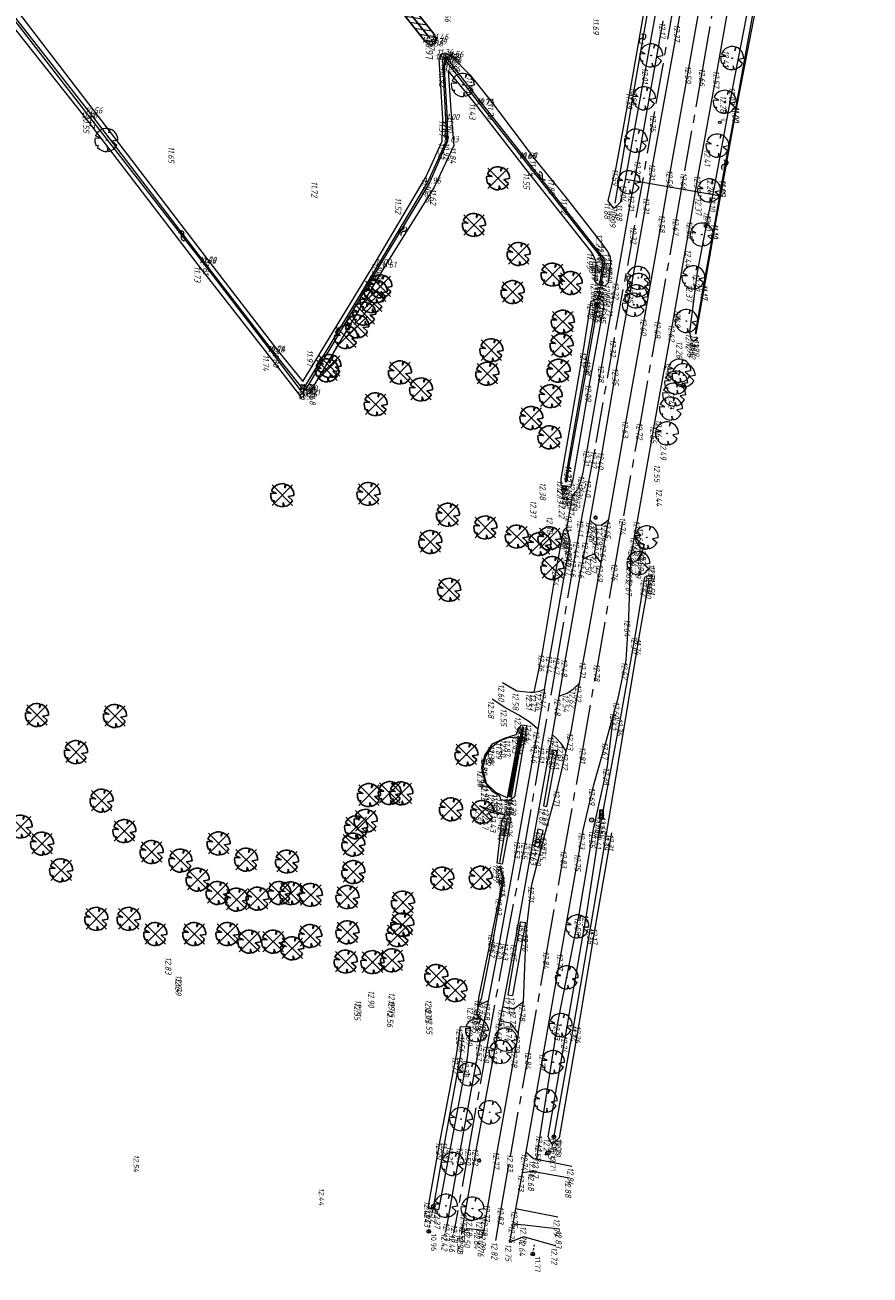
# Model space of a CAD drawing. Header units: metres. Extents: x 232614 to 233692, y 552964 to 554400.
# Tile 5 of 26: x 233224 to 233431, y 553162 to 553469. Entities that reach past the tile are written whole.
import ezdxf
from ezdxf.enums import TextEntityAlignment as Align

# ---------------------------------------------------------------- set-up
doc = ezdxf.new("R2010")
doc.units = ezdxf.units.M
doc.linetypes.add('AM-AS', pattern=[16, 10, -2, 2, -2])
doc.linetypes.add('NLCS-HIDDEN', pattern=[4, 2, -2])
for name, color, linetype, lineweight, true_color in [('B-XX-AL-Hoogtecijfer-T', 7, 'Continuous', 18, 0xb8807a), ('Duikerhoogte BOB', 7, 'Continuous', 18, 0x0059b3), ('Q26_Boom', 7, 'Continuous', 13, 0x165700), ('Q69_Duiker', 7, 'NLCS-HIDDEN', 13, 0x0059b3), ('Rioolputhoogte', 7, 'Continuous', 13, 0xb8807a), ('T04_Heg', 7, 'GR-HAAG1', 13, 0x165700), ('T09_Insteek_sloot', 7, 'Continuous', 13, 0x164c00), ('V-WE-GR-BOOM-S', 7, 'Continuous', 25, 0x165700), ('V-WE-GR-BOOM_OP_BASIS_VAN_FOTO-S', 7, 'Continuous', 25, 0x165700), ('V-WE-GW-WATERGANG_BODEM-G', 7, 'CONTINUOUS-V', 25, 0x007ca5), ('V-WE-GW-WATERGANG_INSTEEK-G', 7, 'CONTINUOUS-V', 25, 0x004c00)]:
    doc.layers.add(name, color=color, linetype=linetype, lineweight=lineweight, true_color=true_color)
for name, color, linetype, lineweight in [('Hoogtecijfer-T-UIT', 2, 'Continuous', 18), ('L00_Leiding', 1, 'Continuous', 13), ('Q03_As_lijn', 251, 'AM-AS', 13), ('Q21_Lichtmast', 251, 'Continuous', 13), ('Q28_Rioolput', 251, 'Continuous', 13), ('Q37_Peilbuis', 251, 'Continuous', 13), ('Q67_Brandkraan', 251, 'Continuous', 13), ('Q90_Kast', 251, 'Continuous', 13), ('Q95_Pompput', 1, 'Continuous', 13), ('Q96_Regelkast_pompput', 251, 'Continuous', 13), ('S05_Water', 144, 'Continuous', 13), ('T07_Greppel', 144, 'Continuous', 13), ('T13_Taludlijn', 251, 'Continuous', 13), ('V-WE-GR-BOOM-G', 1, 'Continuous', 25), ('V-WE-GW-WATERGANG-WERK-A', 252, 'Continuous', 9), ('V01_Kantgeslverh', 251, 'Continuous', 13), ('V02_Kantopenverh', 251, 'Continuous', 13), ('W11_Waterlijn', 142, 'Continuous', 13)]:
    doc.layers.add(name, color=color, linetype=linetype, lineweight=lineweight)
doc.styles.add('ISO', font='NLCS-ISO.ttf')
doc.styles.add('NLCS-ISO', font='NLCS-ISO.ttf', dxfattribs={"height": 1.8})
doc.styles.get("Standard").update_dxf_attribs({"font": 'arial.ttf'})
doc.linetypes.add('CONTINUOUS-V', pattern='A,3.5,[24,NLCS.shx,S=0.5,R=0,X=0,Y=0],3.5', length=7)
doc.linetypes.add('GR-HAAG1', pattern='A,6,[176,NLCS.shx,S=0.125,R=0,X=0,Y=0],-2', length=8)

# ---------------------------------------------------------------- blocks, each defined once
blk = doc.blocks.new('Q37_PEILBUIS')
at = {"color": 0}
blk.add_circle((0, 0), 0.3, dxfattribs=at)
blk.add_text('pb', height=0.7, dxfattribs=at).set_placement((0.305312, 0.33528))
blk = doc.blocks.new('Q21_LICHTMAST')
at = {"color": 0}
for p, q in [((-0.5, 0.01), (-0.3, 0.01)), ((-0.35, 0.36), (-0.21, 0.22)), ((0.01, 0.5), (0.01, 0.3)), ((0.36, 0.35), (0.22, 0.21)), ((-0.22, -0.21), (-0.36, -0.35)), ((-0.01, -0.3), (-0.01, -0.5)), ((0.21, -0.22), (0.35, -0.36)), ((0.3, -0.01), (0.5, -0.01))]:
    blk.add_line(p, q, dxfattribs=at)
blk.add_circle((0, 0), 0.3, dxfattribs=at)
blk = doc.blocks.new('M02_GRONDSLAGPUNT')
blk.add_circle((0, 0), 0.5)
blk.add_attdef('1', (0.69, 0.6), '', height=1.3)
blk = doc.blocks.new('Q95_POMPPUT')
at = {"color": 0}
blk.add_circle((0, 0), 0.5, dxfattribs=at)
blk.add_text('P', height=0.5, dxfattribs=at).set_placement((0, 0), align=Align.MIDDLE_CENTER)
blk = doc.blocks.new('Q28_RIOOLPUT')
at = {"color": 0}
blk.add_circle((0, 0), 0.5, dxfattribs=at)
blk.add_text('R', height=0.5, dxfattribs=at).set_placement((0.057, -0.008), align=Align.MIDDLE_CENTER)
blk = doc.blocks.new('Q69_DUIKER_OPENING')
at = {"color": 0}
for p, q in [((-0.2, 0.34), (0, 0)), ((-0.2, -0.35), (0, 0)), ((0, 0), (0.52, 0)), ((1, 0), (1.5, 0)), ((1.9, 0), (2.3, 0))]:
    blk.add_line(p, q, dxfattribs=at)
blk = doc.blocks.new('Q96_REGELKAST_POMPPUT')
at = {"color": 0}
for p, q in [((-0.213, 0.21), (0, 0)), ((0, 0), (-0.21, -0.213)), ((0.21, 0.213), (0, 0)), ((0, 0), (0.213, -0.21))]:
    blk.add_line(p, q, dxfattribs=at)
blk.add_text('KPP', height=0.4, dxfattribs=at).set_placement((0.377, 0.433))
blk = doc.blocks.new('Q67_BRANDKRAAN_PUT')
at = {"color": 0}
blk.add_circle((0, 0), 0.5, dxfattribs=at)
blk.add_text('B', height=0.5, dxfattribs=at).set_placement((0, 0), align=Align.MIDDLE_CENTER)
blk = doc.blocks.new('Q90_KAST')
at = {"color": 0}
for p, q in [((0.5, 0.5), (-0.5, 0.5)), ((-0.5, 0.5), (-0.5, -0.5)), ((0.5, -0.5), (0.5, 0.5)), ((-0.5, -0.5), (0.5, -0.5))]:
    blk.add_line(p, q, dxfattribs=at)
blk.add_circle((0, 0), 0.35, dxfattribs=at)
blk = doc.blocks.new('Q26_BOOM')
at = {"flags": 128}
for points in [[(-2.79, 0.5), (-1.48, 0.44), (-2.63, 1.05)], [(0.72, 2.74), (0.64, 1.8), (0.97, 2.66)], [(-2.19, -1.79), (-1.97, -1.36), (-2.47, -1.39)], [(0.56, -2.78), (0.24, -1.87), (0.2, -2.82)], [(2.83, -0.07), (1.44, -0.31), (2.53, -1.28)]]:
    blk.add_lwpolyline(points, dxfattribs=at)
blk.add_lwpolyline([(2.83, -0.07, 0.321944), (0.97, 2.66, 0.321944)], format="xyb", dxfattribs=at)
blk.add_circle((0, 0), 0.0844)
for start, end in [(169.749, 209.4302), (75.1844, 158.299), (219.2667, 274.1068), (281.3601, 333.2046)]:
    blk.add_arc((0, 0), 2.83, start, end)
blk = doc.blocks.new('S05')
for centre, start, end in [((-0.6, 0.04), 28.0726, 151.9276), ((0.6, 0.68), 208.0726, 331.9276), ((-0.6, -0.68), 28.0726, 151.9276), ((0.6, -0.04), 208.0726, 331.9276)]:
    blk.add_arc(centre, 0.68, start, end)
blk = doc.blocks.new('V-SGR-BOOM_08')
at = {"ltscale": 20, "flags": 128}
for points in [[(-2.36, 0.43), (-1.25, 0.37), (-2.23, 0.89)], [(0.61, 2.32), (0.54, 1.53), (0.82, 2.25)], [(-1.86, -1.52), (-1.67, -1.15), (-2.09, -1.18)], [(0.47, -2.35), (0.2, -1.59), (0.17, -2.39)], [(2.4, -0.06), (1.22, -0.26), (2.14, -1.08)]]:
    blk.add_lwpolyline(points, dxfattribs=at)
blk.add_lwpolyline([(2.4, -0.06, 0.321944), (0.82, 2.25, 0.321944)], format="xyb", dxfattribs=at)
blk.add_circle((0, 0), 0.07)
at = {"ltscale": 20}
for start, end in [(169.749, 209.4302), (75.1844, 158.299), (219.2667, 274.1068), (281.3601, 333.2046)]:
    blk.add_arc((0, 0), 2.4, start, end, dxfattribs=at)
at = {"layer": 'V-WE-GR-BOOM-G'}
for p, q in [((-2.12, 2.12), (2.12, -2.12)), ((2.12, 2.12), (-2.12, -2.12))]:
    blk.add_line(p, q, dxfattribs=at)

msp = doc.modelspace()

# ---------------------------------------------------------------- hatches: boundary and pattern name
at = {"layer": 'V-WE-GW-WATERGANG-WERK-A'}
h = msp.add_hatch(dxfattribs=at)
h.set_pattern_fill('AGW-WERK_AANVULLEN-SO', color=256, scale=0.25, angle=36, pattern_type=2)
h.set_pattern_definition([(351, (233138.5007, 553538.3838), (0.195543, 1.2346104), [])])
h.paths.add_polyline_path([(233323.8, 553466.93), (233315.34, 553477.67), (233300.88, 553496.06), (233272.3, 553532.08), (233257.92, 553550.18), (233243.86, 553568.33), (233228.8, 553587.03), (233226.65, 553585.32), (233246.37, 553560.68), (233260.02, 553543.2), (233287.08, 553509.15), (233300.91, 553491.73), (233313.86, 553474.99), (233322.01, 553464.64), (233323.27, 553463.83), (233324.21, 553464.28), (233324.63, 553465.48)])

# ---------------------------------------------------------------- linework, layer by layer
at = {"layer": 'L00_Leiding'}
msp.add_lwpolyline([(233371.12, 553430.95), (233394.93, 553426.83)], dxfattribs=at)
at = {"layer": 'Q03_As_lijn'}
for points in [[(233339.25, 553170.86), (233340.75, 553179.55), (233343.03, 553192.46), (233347.52, 553217.59), (233351.89, 553242.16), (233356.2, 553266.87), (233360.75, 553292.21), (233364.34, 553312.56), (233368.67, 553337.2), (233370.65, 553348.46), (233374.79, 553371.69), (233379.23, 553396.68), (233383.67, 553421.88), (233385.61, 553432.97), (233390.14, 553458.48), (233395.11, 553487.12)], [(233383.07, 553475.13), (233378.12, 553447.16), (233373.31, 553419.68), (233368.28, 553392.03), (233363.52, 553364.76), (233362.2, 553357.67), (233360.26, 553347.85), (233359.4, 553342.77), (233358.55, 553338.19), (233354.46, 553314.36), (233350.6, 553292.27), (233346.58, 553269), (233341.84, 553244.26), (233337.21, 553219.13), (233332.73, 553193.98), (233329.41, 553175.14), (233328.87, 553172.7)], [(233363.51, 553339.11), (233364.02, 553342.35), (233363.87, 553346.15)], [(233343.47, 553174.93), (233346.28, 553174.76), (233354.93, 553173.7)]]:
    msp.add_lwpolyline(points, dxfattribs=at)
at = {"layer": 'T04_Heg'}
for points in [[(233354.29, 553290.8), (233353.3, 553291.05), (233350.97, 553277.38), (233351.78, 553277.2)], [(233350.92, 553271.39), (233349.61, 553271.69), (233348.78, 553267.54), (233349.9, 553267.35)], [(233346.67, 553248.74), (233345.24, 553248.89), (233342.25, 553231.11), (233343.44, 553230.94)]]:
    msp.add_lwpolyline(points, close=True, dxfattribs=at)
at = {"layer": 'T07_Greppel'}
for points in [[(233368.52, 553425.07), (233373.39, 553453.75), (233378.5, 553483.37), (233382.34, 553505.06), (233384.63, 553518.72)], [(233291.82, 553378.75), (233292.47, 553377.86)], [(233353.56, 553196.57), (233358.47, 553224.09), (233362.59, 553247.93), (233366.52, 553270.92), (233374.39, 553318.69), (233376.9, 553332.62)], [(233342.77, 553279.79), (233345.79, 553295.94)], [(233340.3, 553263.54), (233342.12, 553274.38)], [(233324.07, 553179.4), (233326.83, 553195.39), (233330.69, 553216.44), (233331.11, 553221.4)]]:
    msp.add_lwpolyline(points, dxfattribs=at)
at = {"layer": 'T09_Insteek_sloot'}
for points in [[(233370.84, 553429.97), (233369.76, 553425.22), (233368.22, 553423.79), (233366.82, 553425.67), (233368.76, 553433.8), (233372.22, 553452.54), (233376.74, 553478.25), (233381.31, 553505.54), (233383.44, 553519.76), (233384.85, 553519.81), (233386.24, 553517.86), (233384.15, 553505.3), (233380.8, 553484.98), (233376.06, 553458.61)], [(233358.11, 553356.99), (233357.57, 553355.51), (233356.45, 553355.62), (233355.28, 553355.93), (233355.27, 553357.55), (233360.79, 553389.03), (233362.69, 553401.05), (233363.38, 553401.4), (233364.43, 553401.57), (233365.41, 553401.13), (233365.74, 553400.06), (233362.25, 553381.08)], [(233346.18, 553296.56), (233345.71, 553296.75), (233342.36, 553279.74), (233343.12, 553279.55)], [(233340.79, 553273.47), (233341.23, 553274.55), (233341.5, 553275.22), (233342.26, 553275.18), (233342.94, 553274.34), (233340.83, 553263.09), (233339.58, 553263.36)], [(233329.62, 553216.32), (233330.66, 553223.35), (233333.11, 553223.28), (233332.22, 553215.66), (233328.24, 553194.31), (233325.19, 553178.38), (233322.72, 553178.86), (233325.67, 553195.36)]]:
    msp.add_lwpolyline(points, close=True, dxfattribs=at)
for points in [[(233291.77, 553377.31), (233283.19, 553388.3), (233266.35, 553409.99), (233238.54, 553446.21), (233215.01, 553475.92), (233213.94, 553477.89), (233214.15, 553478.7), (233214.36, 553478.88)], [(233217.61, 553477.81), (233240.5, 553448.01), (233268.38, 553411.62), (233285.58, 553389.24), (233291.93, 553381.38), (233309.92, 553410.9), (233322.15, 553431.41), (233326.1, 553440.26), (233326.32, 553445.79), (233325.39, 553460.54), (233325.85, 553461.69), (233326.87, 553461.89), (233328.32, 553461.16), (233333, 553456.44), (233338.2, 553449.91), (233348.66, 553436.01), (233356.24, 553426.71), (233365.22, 553415.27), (233366.64, 553413.21), (233367.33, 553411.97), (233367.41, 553410.1), (233366.78, 553405.53), (233365.98, 553404.77), (233364.44, 553405), (233363.58, 553406.02), (233363.9, 553410.34), (233363.76, 553410.88), (233363.12, 553412.38), (233362.54, 553413.35), (233347.02, 553432.88), (233333.78, 553449.96), (233327.57, 553457.55), (233328.34, 553446.76), (233329, 553439.21), (233324.13, 553428.99), (233312.06, 553409.62), (233294.69, 553380.43), (233293.41, 553378.35)], [(233388.68, 553391.92), (233387.71, 553391.23), (233387.14, 553391.75), (233386.82, 553393.48), (233388.75, 553408.15), (233391.48, 553422.63), (233392.56, 553427.26), (233397.47, 553453.86), (233401.73, 553475.84), (233403.49, 553476.2), (233404.14, 553474.76)], [(233367.65, 553270.79), (233363.66, 553247.8), (233359.66, 553223.86), (233354.78, 553196.04), (233353.1, 553194.39), (233352.08, 553196.29), (233356.42, 553221.48), (233361.59, 553251.09), (233364.68, 553271.23), (233369.92, 553299.2), (233373.56, 553319.33), (233375.82, 553333.43), (233377.24, 553334.08), (233377.74, 553333.49)]]:
    msp.add_lwpolyline(points, dxfattribs=at)
at = {"layer": 'T13_Taludlijn'}
for points in [[(233348.64, 553305.25), (233350.72, 553314.97), (233354.24, 553336.02), (233355.93, 553344.95), (233356.77, 553345.74)], [(233349.33, 553190.85), (233349.94, 553194.95), (233350.2, 553197.12), (233354.53, 553224.64), (233359.66, 553250.39), (233363.19, 553271.71), (233366.68, 553287.15), (233368.32, 553300.63)]]:
    msp.add_lwpolyline(points, dxfattribs=at)
for points in [[(233343.86, 553279.63), (233342.45, 553278.57), (233340.52, 553278.83), (233340.36, 553279.71), (233338.54, 553280.8), (233336.7, 553283.18), (233335.82, 553286.6), (233336.61, 553289.72), (233338.48, 553292.56), (233341.4, 553293.98), (233344.3, 553294.86), (233345.52, 553297.22), (233346.91, 553297.12)], [(233344.96, 553294.22), (233342.34, 553294.02), (233340.26, 553293.32), (233338.17, 553291.64), (233336.7, 553289.4), (233335.99, 553286.41), (233336.93, 553282.95), (233339.22, 553280.72), (233342.13, 553279.37)], [(233341.5, 553275.22), (233338.9, 553275.61), (233337.04, 553276.26), (233335.25, 553277.42)], [(233334.96, 553228.47), (233335.15, 553230.3), (233338.46, 553246.51), (233340.25, 553255.32), (233341.01, 553260.05), (233340.23, 553262.63), (233341.22, 553259.7), (233338.64, 553244.91), (233335.71, 553230.14)]]:
    msp.add_lwpolyline(points, close=True, dxfattribs=at)
at = {"layer": 'V-WE-GW-WATERGANG_BODEM-G', "flags": 128}
msp.add_lwpolyline([(233226.99, 553586.95), (233233.39, 553578.98), (233247.29, 553561.35), (233260.67, 553544.42), (233274.59, 553526.74), (233287.69, 553510.1), (233301.73, 553492.49), (233314.79, 553475.94), (233323.12, 553465.54)], dxfattribs=at)
at = {"layer": 'V-WE-GW-WATERGANG_INSTEEK-G', "flags": 128}
msp.add_lwpolyline([(233226.65, 553585.32), (233232.76, 553577.74), (233246.37, 553560.68), (233260.02, 553543.2), (233273.62, 553526.05), (233287.08, 553509.15), (233300.91, 553491.73), (233313.86, 553474.99), (233322.01, 553464.64), (233323.27, 553463.83), (233324.21, 553464.28), (233324.63, 553465.48), (233323.8, 553466.93), (233315.34, 553477.67), (233300.88, 553496.06), (233286.61, 553514.09), (233272.3, 553532.08), (233257.92, 553550.18), (233243.86, 553568.33), (233229.65, 553585.94), (233228.8, 553587.03)], dxfattribs=at)
at = {"layer": 'V01_Kantgeslverh'}
for points in [[(233425.33, 553746.76), (233423.56, 553719.9), (233422.03, 553702.63), (233420.95, 553693.43), (233417.33, 553665.58), (233413.48, 553638.79), (233409, 553611.98), (233403.54, 553580.38), (233401.79, 553570.58), (233397.17, 553544.47), (233392.81, 553519.88), (233388.39, 553494.42), (233383.97, 553469.19), (233377.8, 553435.08), (233376.36, 553426.82), (233372.5, 553405.23), (233368.9, 553385.02), (233365.32, 553364.5), (233362.35, 553347.52)], [(233366.98, 553347.62), (233371.29, 553372.24), (233375.77, 553397.29), (233380.28, 553422.6), (233382.15, 553433.53), (233386.73, 553459.08), (233391.81, 553487.84), (233396.47, 553514.04), (233401.06, 553540.15), (233406.14, 553568.53), (233408.09, 553579.64), (233412.69, 553606.04), (233417.33, 553633.69), (233421.33, 553659.82), (233424.88, 553686.62), (233426.57, 553702.67), (233428.74, 553728.17), (233429.8, 553745.75), (233429.84, 553747.81)], [(233373.37, 553343.79), (233374.07, 553347.7), (233378.2, 553370.89), (233382.65, 553395.76), (233387.11, 553421.07), (233389, 553432.25), (233393.6, 553457.89), (233398.57, 553486.35), (233403.23, 553512.64), (233407.92, 553538.79), (233412.94, 553567.19), (233414.93, 553578.21), (233419.53, 553604.99), (233424.17, 553632.35), (233428.17, 553658.72), (233431.75, 553685.52), (233434.4, 553713.13), (233436.5, 553740.14), (233437.17, 553744.59), (233437.46, 553745.04)], [(233356.77, 553345.74), (233357.36, 553349.12), (233358.05, 553353.26), (233358.81, 553354.37), (233359.53, 553355.12), (233360.15, 553356.92), (233360.6, 553358.66), (233361.72, 553365.03), (233365.38, 553385.81), (233368.95, 553406.09), (233372.7, 553427.46), (233374.23, 553435.9), (233380.32, 553469.73)], [(233351.23, 553305.99), (233352.71, 553314.67), (233356.96, 553338.46), (233357.33, 553340.7), (233357.52, 553342.3), (233357.06, 553343.87), (233356.67, 553345.15), (233356.77, 553345.74)], [(233362.35, 553347.52), (233361.48, 553342.64), (233360.59, 553337.86)], [(233365.09, 553336.98), (233365.91, 553341.92), (233366.98, 553347.62)], [(233372.3, 553336.81), (233372.4, 553338.6), (233372.85, 553340.95), (233373.37, 553343.79)], [(233360.59, 553337.86), (233356.4, 553313.78), (233354.73, 553304.24)], [(233359.81, 553307.47), (233360.77, 553313.09), (233365.09, 553336.98)], [(233372.3, 553336.81), (233372.12, 553333.56), (233371.84, 553323.53), (233371.13, 553313.07), (233369.11, 553303.34), (233368.32, 553300.63)], [(233351.23, 553305.99), (233349.56, 553296.2)], [(233356.55, 553290.76), (233357.77, 553295.64), (233359.81, 553307.47)], [(233354.73, 553304.24), (233353.09, 553294.87)], [(233368.32, 553300.63), (233366.31, 553293.4), (233363.16, 553282.22), (233360.62, 553271.4), (233359.62, 553266.01), (233355.27, 553241.68), (233350.95, 553217.15), (233346.64, 553192.62)], [(233349.56, 553296.2), (233348.94, 553292.57), (233344.73, 553269.22), (233340.24, 553244.55), (233337.38, 553229.63)], [(233353.09, 553294.87), (233352.61, 553292.11), (233348.39, 553268.74), (233343.93, 553244.05), (233340.92, 553228.06)], [(233346.06, 553229.34), (233346.74, 553246.34), (233348.13, 553258.13), (233351.22, 553270.08), (233354.37, 553281.66), (233356.55, 553290.76)], [(233337.38, 553229.63), (233336.43, 553224.66)], [(233344.74, 553221.62), (233346.06, 553229.34)], [(233340.92, 553228.06), (233340.3, 553224.75)], [(233327.03, 553172.99), (233327.52, 553175.62), (233330.79, 553194.12), (233335.46, 553219.6), (233336.43, 553224.66)], [(233340.3, 553224.75), (233339.19, 553218.82), (233334.56, 553193.82), (233331.74, 553177.92)], [(233344.74, 553221.62), (233344.09, 553217.96), (233339.65, 553193), (233337.37, 553180.14), (233336.85, 553176.78)], [(233346.64, 553192.62), (233345.72, 553187.5)], [(233345.72, 553187.5), (233344.14, 553178.65)], [(233331.74, 553177.92), (233331.19, 553174.81), (233330.86, 553172.74)], [(233344.14, 553178.65), (233343.47, 553174.93)], [(233336.85, 553176.78), (233336.31, 553173.23)], [(233343.47, 553174.93), (233342.65, 553170.36)], [(233330.86, 553172.74), (233330.82, 553172.32)], [(233335.87, 553171.56), (233336.31, 553173.23)]]:
    msp.add_lwpolyline(points, dxfattribs=at)
msp.add_lwpolyline([(233364.54, 553274.32), (233365.54, 553274.11), (233365.74, 553275.16), (233364.76, 553275.35)], close=True, dxfattribs=at)
at = {"layer": 'V02_Kantopenverh'}
for points in [[(233363.87, 553346.15), (233363.1, 553346.69), (233362.35, 553347.52)], [(233366.98, 553347.62), (233366.2, 553346.85), (233365.07, 553346.09), (233363.87, 553346.15)], [(233374.51, 553337.83), (233375.18, 553339.71), (233375.63, 553341.26), (233374.37, 553342.13), (233373.37, 553343.79)], [(233363.51, 553339.11), (233362.24, 553338.69), (233360.59, 553337.86)], [(233365.09, 553336.98), (233363.51, 553339.11)], [(233372.3, 553336.81), (233374.51, 553337.83)], [(233340.92, 553307.59), (233344.41, 553305.54), (233347.63, 553305.24), (233348.64, 553305.25)], [(233348.64, 553305.25), (233350, 553305.5), (233351.23, 553305.99)], [(233354.73, 553304.24), (233356.73, 553305.02), (233358.3, 553306.04), (233359.81, 553307.47)], [(233349.56, 553296.2), (233347.58, 553297.91), (233344.89, 553299.59), (233341.52, 553301.53), (233338.4, 553303.54)], [(233356.55, 553290.76), (233355.26, 553292.7), (233354.08, 553294), (233353.09, 553294.87)], [(233337.38, 553229.63), (233334.96, 553228.47)], [(233346.06, 553229.34), (233343.77, 553227.67), (233340.92, 553228.06)], [(233334.7, 553227.16), (233334.53, 553226.32), (233336.43, 553224.66)], [(233334.96, 553228.47), (233334.7, 553227.16)], [(233340.3, 553224.75), (233342.83, 553224.22), (233344.74, 553221.62)], [(233346.64, 553192.62), (233348.52, 553190.97), (233357.91, 553189.13)], [(233357.31, 553186.13), (233348.21, 553187.77), (233345.72, 553187.5)], [(233331.74, 553177.92), (233333.07, 553176.74), (233335.52, 553176.16), (233336.85, 553176.78)], [(233354.48, 553176.6), (233344.14, 553178.65)], [(233336.31, 553173.23), (233334.99, 553173.47), (233332.53, 553173.75), (233330.86, 553172.74)], [(233353.9, 553169.57), (233346.07, 553171.77), (233342.65, 553170.36)]]:
    msp.add_lwpolyline(points, dxfattribs=at)
at = {"layer": 'W11_Waterlijn'}
msp.add_lwpolyline([(233214.65, 553479.12), (233239.63, 553447.39), (233267.63, 553410.79), (233284.47, 553388.99), (233291.87, 553379.6), (233292.24, 553379.63), (233310.7, 553410.28), (233322.6, 553430.23), (233327.2, 553440.33), (233326.99, 553445.82), (233326.4, 553458.13), (233326.33, 553460.49), (233326.86, 553460.65), (233327.35, 553460.44), (233335.69, 553449.65), (233346.12, 553436.41), (233365.06, 553412.43), (233365.97, 553411.1), (233365.22, 553406.03), (233365.09, 553405.93), (233364.93, 553406.14), (233365.57, 553410.89), (233364.75, 553412.22), (233345.84, 553436.24), (233335.39, 553449.44), (233327.53, 553459.36), (233327.14, 553459.68), (233326.67, 553459.93), (233326.65, 553458.11), (233327.38, 553445.78), (233327.45, 553440.25), (233322.93, 553429.89), (233310.96, 553410.09), (233292.53, 553379.28), (233291.82, 553378.75), (233284.22, 553388.85), (233267.45, 553410.63), (233239.15, 553446.91), (233214.36, 553478.88)], dxfattribs=at)
for points in [[(233402.82, 553474.98), (233398.2, 553449.15), (233394.85, 553431.18), (233392.96, 553420.39), (233390.29, 553405.48), (233388.14, 553393.16), (233388.41, 553393.1), (233390.59, 553405.41), (233393.22, 553420.34), (233395.2, 553431.07), (233398.46, 553449.1), (233403.46, 553474.91)], [(233357.05, 553361.24), (233361.69, 553387.68), (233363.86, 553400.33), (233364.27, 553400.26), (233361.88, 553386.91), (233357.3, 553361.12), (233356.64, 553356.7), (233356.35, 553356.76)]]:
    msp.add_lwpolyline(points, close=True, dxfattribs=at)

# ---------------------------------------------------------------- block references
at = {"layer": 'Duikerhoogte BOB'}
ref = msp.add_blockref('M02_GRONDSLAGPUNT', (233365.12, 553405.65), dxfattribs=dict(at, xscale=0.9, yscale=0.9, zscale=0.9, rotation=270))
ref.add_attrib('M02_GRONDSLAGPUNT', '11.11', (233363.59, 553404.62), dxfattribs={"layer": '0', "color": 0, "height": 1.35, "rotation": 270, "style": 'ISO'})
ref = msp.add_blockref('M02_GRONDSLAGPUNT', (233364.02, 553400.39), dxfattribs=dict(at, xscale=0.9, yscale=0.9, zscale=0.9, rotation=270))
ref.add_attrib('M02_GRONDSLAGPUNT', '11.14', (233364.56, 553399.77), dxfattribs={"layer": '0', "color": 0, "height": 1.35, "rotation": 270, "style": 'ISO'})
ref = msp.add_blockref('M02_GRONDSLAGPUNT', (233353.52, 553196.29), dxfattribs=dict(at, xscale=0.9, yscale=0.9, zscale=0.9, rotation=270))
ref.add_attrib('M02_GRONDSLAGPUNT', '11.06', (233354.06, 553195.67), dxfattribs={"layer": '0', "color": 0, "height": 1.35, "rotation": 270, "style": 'ISO'})
ref = msp.add_blockref('M02_GRONDSLAGPUNT', (233323.95, 553179.26), dxfattribs=dict(at, xscale=0.9, yscale=0.9, zscale=0.9, rotation=270))
ref.add_attrib('M02_GRONDSLAGPUNT', '11.03', (233322.1, 553179.06), dxfattribs={"layer": '0', "color": 0, "height": 1.35, "rotation": 270, "style": 'ISO'})
ref = msp.add_blockref('M02_GRONDSLAGPUNT', (233322.85, 553173.1), dxfattribs=dict(at, xscale=0.9, yscale=0.9, zscale=0.9, rotation=270))
ref.add_attrib('M02_GRONDSLAGPUNT', '10.96', (233323.39, 553172.48), dxfattribs={"layer": '0', "color": 0, "height": 1.35, "rotation": 270, "style": 'ISO'})
ref = msp.add_blockref('M02_GRONDSLAGPUNT', (233348.34, 553167.56), dxfattribs=dict(at, xscale=0.9, yscale=0.9, zscale=0.9, rotation=270))
ref.add_attrib('M02_GRONDSLAGPUNT', '11.77', (233348.88, 553166.94), dxfattribs={"layer": '0', "color": 0, "height": 1.35, "rotation": 270, "style": 'ISO'})
at = {"layer": 'Q21_Lichtmast'}
for p in [(233363.74, 553348.03), (233335.15, 553190.48)]:
    msp.add_blockref('Q21_LICHTMAST', p, dxfattribs=at)
at = {"layer": 'Q26_Boom'}
for p in [(233377.38, 553461.27), (233397.23, 553460.63), (233331.19, 553454.04), (233375.62, 553450.78), (233395.4, 553449.91), (233243.81, 553440.55), (233373.62, 553440.39), (233393.61, 553439.18), (233371.9, 553430.21), (233391.59, 553428.2), (233389.79, 553417.38), (233374.21, 553406.76), (233387.72, 553406.88), (233374.32, 553405.02), (233373.7, 553402.22), (233373.11, 553400.17), (233386, 553396.2), (233384.27, 553384.03), (233385.31, 553382.9), (233383.48, 553381.11), (233382.99, 553378.18), (233382.21, 553374.74), (233381.24, 553368.65), (233376.28, 553343.17), (233374.23, 553336.86), (233359.26, 553247.84), (233356.67, 553235.35), (233355.2, 553223.67), (233334.64, 553222.42), (233341.66, 553220.11), (233340.47, 553217.09), (233353.32, 553214.6), (233332.73, 553211.64), (233351.51, 553205.14), (233337.79, 553202.3), (233330.76, 553200.61), (233328.73, 553189.64), (233327.05, 553179.39), (233333.57, 553178.69)]:
    msp.add_blockref('Q26_BOOM', p, dxfattribs=at)
at = {"layer": 'Q28_Rioolput'}
for p in [(233355.99, 553355.35), (233349.56, 553268.8), (233352.08, 553192.31)]:
    msp.add_blockref('Q28_RIOOLPUT', p, dxfattribs=at)
at = {"layer": 'Q37_Peilbuis'}
msp.add_blockref('Q37_PEILBUIS', (233394.19, 553444.87), dxfattribs=at)
at = {"layer": 'Q67_Brandkraan'}
msp.add_blockref('Q67_BRANDKRAAN_PUT', (233362.75, 553273.92), dxfattribs=at)
at = {"layer": 'Q69_Duiker'}
for p, rotation in [((233365.12, 553405.65), 258.2246544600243), ((233364.02, 553400.39), 78.22465445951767), ((233353.52, 553196.29), 259.7799935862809), ((233323.95, 553179.26), 259.8496874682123), ((233322.85, 553173.1), 79.84968746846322), ((233348.34, 553167.56), 79.77999358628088)]:
    msp.add_blockref('Q69_DUIKER_OPENING', p, dxfattribs=dict(at, rotation=rotation))
at = {"layer": 'Q90_Kast'}
for p in [(233365.15, 553274.75), (233365.2, 553275.84)]:
    msp.add_blockref('Q90_KAST', p, dxfattribs=at)
at = {"layer": 'Q95_Pompput'}
msp.add_blockref('Q95_POMPPUT', (233355.9, 553354.75), dxfattribs=at)
at = {"layer": 'Q96_Regelkast_pompput'}
msp.add_blockref('Q96_REGELKAST_POMPPUT', (233354.32, 553194.38), dxfattribs=at)
at = {"layer": 'Rioolputhoogte'}
ref = msp.add_blockref('M02_GRONDSLAGPUNT', (233355.99, 553355.36), dxfattribs=dict(at, xscale=0.9, yscale=0.9, zscale=0.9, rotation=270))
ref.add_attrib('M02_GRONDSLAGPUNT', '12.05', (233355.64, 553354.26), dxfattribs={"layer": '0', "color": 0, "height": 1.35, "rotation": 270, "style": 'ISO'})
ref = msp.add_blockref('M02_GRONDSLAGPUNT', (233349.56, 553268.8), dxfattribs=dict(at, xscale=0.9, yscale=0.9, zscale=0.9, rotation=270))
ref.add_attrib('M02_GRONDSLAGPUNT', '12.55', (233350.09, 553268.18), dxfattribs={"layer": '0', "color": 0, "height": 1.35, "rotation": 270, "style": 'ISO'})
ref = msp.add_blockref('M02_GRONDSLAGPUNT', (233352.08, 553192.31), dxfattribs=dict(at, xscale=0.9, yscale=0.9, zscale=0.9, rotation=270))
ref.add_attrib('M02_GRONDSLAGPUNT', '12.71', (233352.62, 553191.69), dxfattribs={"layer": '0', "color": 0, "height": 1.35, "rotation": 270, "style": 'ISO'})
at = {"layer": 'S05_Water'}
for p, rotation in [((233375.26, 553465.35), 79.99202019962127), ((233395.39, 553434.45), 259.8309524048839), ((233350.39, 553431.54), 308.4106539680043), ((233316.4, 553418.35), 58.65970577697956), ((233262.49, 553417.1), 307.6370389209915)]:
    msp.add_blockref('S05', p, dxfattribs=dict(at, rotation=rotation))
at = {"layer": 'V-WE-GR-BOOM-S', "xscale": 1.180007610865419, "yscale": 1.180007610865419, "zscale": 1.180007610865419}
for p in [(233310.98, 553404.71), (233308.83, 553401.05), (233309.82, 553403.45), (233307.03, 553397.97), (233305.32, 553394.88), (233302.58, 553392.25), (233297.9, 553384.1), (233298.5, 553385.17)]:
    msp.add_blockref('V-SGR-BOOM_08', p, dxfattribs=at)
at = {"layer": 'V-WE-GR-BOOM_OP_BASIS_VAN_FOTO-S', "xscale": 1.180007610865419, "yscale": 1.180007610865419, "zscale": 1.180007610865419}
for p in [(233339.84, 553431.17), (233333.91, 553419.75), (233344.88, 553412.63), (233353.19, 553407.59), (233357.63, 553405.51), (233343.4, 553403.29), (233355.71, 553396.02), (233338.21, 553389.05), (233355.41, 553390.24), (233315.77, 553383.59), (233337.18, 553383.27), (233354.67, 553384.01), (233320.96, 553379.42), (233352.74, 553377.78), (233309.84, 553375.8), (233348, 553372.44), (233352.45, 553367.69), (233286.94, 553353.52), (233308.08, 553353.83), (233327.54, 553348.71), (233336.73, 553345.6), (233344.44, 553343.37), (233352.45, 553342.93), (233323.24, 553342.04), (233349.98, 553341.53), (233353.17, 553335.68), (233327.84, 553330.32), (233226.79, 553299.65), (233245.91, 553299.42), (233236.35, 553290.55), (233332.08, 553289.99), (233242.65, 553278.66), (233308.17, 553280.02), (233313.29, 553280.52), (233316.12, 553280.45), (233328.3, 553276.53), (233335.97, 553275.91), (233222.78, 553272.32), (233305.04, 553272.12), (233307.38, 553273.72), (233248.24, 553271.2), (233228.06, 553268.13), (233254.92, 553266.07), (233271.32, 553268.17), (233304.36, 553267.88), (233261.99, 553263.97), (233278.08, 553264.2), (233288.1, 553263.74), (233232.72, 553261.6), (233304.36, 553261.16), (233335.58, 553259.76), (233266.19, 553259.3), (233326.18, 553259.57), (233271.08, 553256.04), (233275.75, 553254.41), (233280.88, 553254.64), (233286.24, 553256.04), (233289.07, 553255.97), (233293.93, 553255.57), (233302.91, 553255.02), (233316.5, 553253.7), (233241.34, 553249.7), (233249.27, 553249.7), (233316.36, 553248.29), (233255.8, 553245.97), (233265.35, 553245.97), (233273.51, 553245.97), (233293.79, 553245.5), (233302.91, 553246.39), (233315.24, 553245.69), (233278.87, 553244.1), (233284.7, 553244.1), (233289.36, 553242.47), (233302.48, 553239.23), (233309.05, 553239.08), (233313.87, 553239.52), (233324.69, 553235.72), (233329.36, 553232.21)]:
    msp.add_blockref('V-SGR-BOOM_08', p, dxfattribs=at)

# ---------------------------------------------------------------- texts
at = {"layer": 'B-XX-AL-Hoogtecijfer-T', "style": 'NLCS-ISO', "oblique": 13.5}
for s, p in [('11.56', (233326.74, 553473.45)), ('11.69', (233363.08, 553470.46)), ('12.17', (233379.37, 553469.38)), ('12.27', (233382.94, 553468.84)), ('11.37', (233322.85, 553466.58)), ('12.41', (233394.92, 553462.5)), ('11.44', (233325.84, 553461.54)), ('10.92', (233325.36, 553457.79)), ('11.55', (233332.03, 553456.1)), ('12.01', (233375.11, 553458.26)), ('12.59', (233385.68, 553458.74)), ('12.66', (233389.09, 553458.11)), ('12.57', (233392.57, 553457.55)), ('10.86', (233372.34, 553453.38)), ('12.02', (233396.43, 553453.51)), ('11.39', (233371.24, 553452.2)), ('12.28', (233394.3, 553451.44)), ('11.47', (233239.51, 553447.66)), ('11.43', (233332.79, 553449.61)), ('11.70', (233337.24, 553449.56)), ('12.25', (233377.08, 553446.82)), ('11.00', (233397.24, 553448.79)), ('11.00', (233397.51, 553448.75)), ('10.55', (233238.1, 553446.57)), ('11.57', (233325.37, 553445.45)), ('11.09', (233326.02, 553445.47)), ('11.90', (233327.39, 553446.42)), ('11.65', (233258.97, 553438.96)), ('11.53', (233325.15, 553439.92)), ('10.92', (233326.42, 553439.91)), ('11.84', (233328.01, 553438.85)), ('12.41', (233390.37, 553438.2)), ('11.74', (233347.67, 553435.66)), ('12.21', (233373.28, 553435.55)), ('12.31', (233376.85, 553434.73)), ('11.55', (233346.05, 553432.54)), ('11.59', (233367.79, 553433.46)), ('12.59', (233381.11, 553433.19)), ('12.66', (233384.56, 553432.6)), ('12.57', (233387.97, 553431.91)), ('12.29', (233391.13, 553431.58)), ('11.72', (233294.07, 553430.44)), ('11.45', (233321.15, 553431.07)), ('10.95', (233321.88, 553429.55)), ('11.62', (233323.17, 553428.62)), ('11.87', (233352.17, 553431.12)), ('12.04', (233369.77, 553429.62)), ('11.11', (233394.05, 553430.83)), ('11.09', (233394.23, 553430.73)), ('11.52', (233314.6, 553426.41)), ('11.92', (233355.28, 553426.37)), ('11.88', (233365.86, 553425.31)), ('12.21', (233371.75, 553427.11)), ('12.31', (233375.41, 553426.47)), ('12.37', (233388.21, 553426.4)), ('12.10', (233391.61, 553426.91)), ('12.09', (233367.18, 553423.44)), ('11.16', (233367.62, 553424.7)), ('11.98', (233368.8, 553424.87)), ('12.58', (233379.24, 553422.25)), ('12.15', (233390.21, 553423)), ('12.10', (233390.53, 553422.28)), ('12.32', (233372.27, 553419.33)), ('12.67', (233382.64, 553421.52)), ('12.58', (233386.06, 553420.72)), ('11.12', (233392.07, 553420.04)), ('11.10', (233392.35, 553419.99)), ('12.22', (233363.88, 553417.52)), ('12.16', (233364.25, 553414.9)), ('12.44', (233385.66, 553413.74)), ('11.81', (233267.51, 553411.26)), ('11.58', (233308.96, 553410.55)), ('11.95', (233361.58, 553413.01)), ('11.96', (233362.15, 553412.02)), ('12.07', (233362.73, 553410.53)), ('12.10', (233362.94, 553409.99)), ('11.26', (233363.78, 553411.85)), ('11.26', (233364.09, 553412.06)), ('11.21', (233364.69, 553410.54)), ('11.19', (233365.08, 553410.76)), ('12.03', (233365.61, 553412.86)), ('11.99', (233366.36, 553411.63)), ('11.73', (233265.39, 553409.64)), ('10.97', (233309.93, 553409.75)), ('12.00', (233366.38, 553409.75)), ('12.27', (233387.72, 553407.8)), ('12.00', (233362.55, 553405.67)), ('12.08', (233363.26, 553403.87)), ('11.96', (233363.47, 553404.64)), ('11.31', (233364.05, 553405.79)), ('11.35', (233364.12, 553405.59)), ('11.35', (233364.26, 553405.69)), ('12.08', (233364.93, 553404.41)), ('12.09', (233365.73, 553405.18)), ('12.22', (233367.92, 553405.74)), ('12.35', (233371.46, 553404.89)), ('12.37', (233385.98, 553405.17)), ('11.17', (233389.42, 553405.13)), ('11.17', (233389.71, 553405.06)), ('12.10', (233362.43, 553401.05)), ('12.12', (233362.91, 553402.19)), ('12.12', (233363.47, 553401.22)), ('12.21', (233366.4, 553401.41)), ('12.21', (233366.46, 553403.51)), ('12.13', (233361.74, 553400.7)), ('11.38', (233362.89, 553399.97)), ('11.36', (233363.3, 553399.9)), ('12.16', (233364.44, 553400.76)), ('12.15', (233364.78, 553399.72)), ('12.49', (233383.06, 553398.98)), ('12.60', (233374.74, 553396.93)), ('12.69', (233378.18, 553396.33)), ('12.62', (233381.62, 553395.39)), ('12.32', (233367.24, 553391.68)), ('12.12', (233385.85, 553393.13)), ('11.36', (233387.17, 553392.79)), ('11.37', (233387.46, 553392.75)), ('11.80', (233284.63, 553388.88)), ('11.97', (233292.97, 553389.13)), ('12.11', (233359.91, 553388.68)), ('12.26', (233383.55, 553391.27)), ('11.96', (233386.17, 553391.39)), ('11.92', (233386.75, 553390.89)), ('11.79', (233387.71, 553391.58)), ('11.74', (233282.2, 553387.95)), ('11.28', (233360.72, 553387.32)), ('11.31', (233361, 553386.56)), ('12.49', (233380.82, 553386.14)), ('12.28', (233364.33, 553385.44)), ('12.35', (233367.86, 553384.68)), ('11.59', (233290.96, 553381.04)), ('12.48', (233293.61, 553380.06)), ('12.09', (233361.2, 553380.74)), ('12.42', (233381.53, 553379.05)), ('12.63', (233370.26, 553371.87)), ('12.72', (233373.75, 553371.34)), ('12.65', (233377.15, 553370.53)), ('12.56', (233378.47, 553372.05)), ('12.31', (233360.77, 553364.68)), ('12.37', (233362.49, 553364.41)), ('12.40', (233364.25, 553364.15)), ('12.49', (233379.59, 553366.54)), ('12.55', (233378.05, 553361.04)), ('11.33', (233356.1, 553360.89)), ('11.37', (233356.35, 553360.77)), ('12.34', (233359.53, 553358.31)), ('12.38', (233350.03, 553356.65)), ('12.27', (233354.24, 553357.2)), ('12.13', (233354.32, 553355.58)), ('11.49', (233355.34, 553356.41)), ('11.95', (233355.48, 553355.28)), ('11.50', (233355.69, 553356.36)), ('12.06', (233356.52, 553355.14)), ('12.21', (233357.16, 553356.64)), ('12.34', (233359.08, 553356.57)), ('12.40', (233361.13, 553357.32)), ('12.44', (233378.56, 553355.16)), ('12.37', (233347.72, 553352.26)), ('12.22', (233354.72, 553352.04)), ('12.27', (233357.02, 553352.91)), ('12.29', (233357.76, 553354.03)), ('12.32', (233358.5, 553354.77)), ('12.31', (233356.4, 553348.77)), ('12.38', (233351.74, 553348.37)), ('12.41', (233359.27, 553347.5)), ('12.41', (233361.36, 553347.17)), ('12.46', (233362.02, 553346.32)), ('12.49', (233362.79, 553345.81)), ('12.49', (233363.98, 553345.75)), ('12.54', (233365.13, 553346.51)), ('12.65', (233365.93, 553347.26)), ('12.74', (233369.58, 553348.11)), ('12.67', (233373.04, 553347.33)), ('12.50', (233354.9, 553344.61)), ('12.36', (233355.62, 553344.78)), ('12.36', (233355.73, 553345.37)), ('12.37', (233356.03, 553343.52)), ('12.65', (233372.32, 553343.43)), ('12.64', (233373.89, 553345.55)), ('12.40', (233356.26, 553340.35)), ('12.39', (233356.47, 553341.96)), ('12.44', (233358.29, 553342.42)), ('12.42', (233360.41, 553342.29)), ('12.55', (233362.98, 553342.01)), ('12.64', (233364.84, 553341.55)), ('12.69', (233371.8, 553340.59)), ('12.59', (233373.32, 553341.79)), ('12.62', (233374.39, 553342.1)), ('12.52', (233374.59, 553340.92)), ('12.44', (233355.85, 553338.11)), ('12.46', (233357.46, 553337.82)), ('12.46', (233359.51, 553337.49)), ('12.50', (233361.21, 553338.35)), ('12.57', (233362.48, 553338.77)), ('12.69', (233364.04, 553336.63)), ('12.76', (233367.62, 553336.83)), ('12.69', (233371.35, 553338.24)), ('12.59', (233373.46, 553337.49)), ('12.59', (233374.13, 553339.36)), ('12.58', (233376.68, 553336.67)), ('12.54', (233353.17, 553335.68)), ('12.65', (233371.25, 553336.45)), ('12.57', (233376.1, 553334.25)), ('12.60', (233376.21, 553333.71)), ('12.71', (233376.8, 553336.26)), ('12.67', (233371.09, 553333.19)), ('12.62', (233374.78, 553333.06)), ('11.80', (233375.95, 553332.26)), ('12.51', (233376.79, 553333.15)), ('12.64', (233370.77, 553323.17)), ('12.30', (233372.53, 553318.98)), ('11.74', (233373.4, 553318.34)), ('12.36', (233349.68, 553314.6)), ('12.44', (233351.6, 553314.32)), ('12.47', (233353.39, 553314.01)), ('12.48', (233355.32, 553313.42)), ('12.71', (233359.82, 553312.74)), ('12.78', (233363.29, 553312.2)), ('12.62', (233370.09, 553312.7)), ('12.60', (233339.89, 553307.22)), ('12.72', (233358.78, 553307.12)), ('12.58', (233337.36, 553303.18)), ('12.58', (233343.37, 553305.19)), ('12.51', (233346.68, 553304.9)), ('12.47', (233347.57, 553304.9)), ('12.46', (233348.92, 553305.13)), ('12.44', (233350.12, 553305.64)), ('12.48', (233353.65, 553303.88)), ('12.54', (233355.66, 553304.68)), ('12.62', (233357.26, 553305.67)), ('12.60', (233368.07, 553302.97)), ('12.55', (233340.48, 553301.19)), ('12.62', (233367.29, 553300.26)), ('12.51', (233343.93, 553299.25)), ('12.24', (233344.45, 553296.87)), ('12.34', (233345.84, 553296.77)), ('12.44', (233346.48, 553297.56)), ('12.36', (233368.87, 553298.83)), ('12.40', (233340.33, 553293.63)), ('11.87', (233341.38, 553293.66)), ('12.43', (233343.23, 553294.51)), ('11.81', (233344.08, 553293.86)), ('11.80', (233344.76, 553296.39)), ('11.56', (233344.82, 553295.58)), ('11.74', (233345.19, 553296.21)), ('12.46', (233348.48, 553295.83)), ('12.48', (233352.01, 553294.51)), ('12.52', (233353.04, 553293.66)), ('12.73', (233356.74, 553295.29)), ('11.86', (233337.21, 553291.27)), ('12.38', (233337.44, 553292.2)), ('11.89', (233339.29, 553292.97)), ('12.46', (233347.86, 553292.2)), ('12.51', (233349.65, 553291.93)), ('12.53', (233351.58, 553291.77)), ('12.60', (233352.27, 553290.68)), ('12.61', (233354.31, 553292.33)), ('12.81', (233359.8, 553291.84)), ('12.67', (233365.28, 553293.03)), ('12.31', (233335.66, 553289.37)), ('11.89', (233335.73, 553289.05)), ('12.61', (233353.34, 553290.43)), ('12.72', (233355.51, 553290.41)), ('12.38', (233334.78, 553286.23)), ('11.90', (233335.04, 553286.07)), ('12.38', (233365.64, 553286.78)), ('12.23', (233335.67, 553282.83)), ('11.91', (233336.05, 553282.61)), ('12.69', (233362.11, 553281.87)), ('12.36', (233337.5, 553280.43)), ('11.89', (233338.25, 553280.37)), ('12.54', (233339.29, 553279.37)), ('12.53', (233339.49, 553278.49)), ('11.90', (233341.18, 553279.03)), ('11.80', (233341.41, 553279.38)), ('11.55', (233341.8, 553279.45)), ('11.73', (233342.17, 553279.2)), ('12.20', (233342.83, 553279.28)), ('12.71', (233353.42, 553281.31)), ('12.57', (233334.22, 553277.08)), ('12.47', (233335.97, 553275.91)), ('12.43', (233337.83, 553275.26)), ('12.28', (233341.41, 553278.2)), ('12.62', (233349.93, 553277.01)), ('12.63', (233350.75, 553276.83)), ('12.40', (233339.73, 553273.12)), ('12.08', (233340.19, 553274.19)), ('12.30', (233340.47, 553274.87)), ('11.75', (233341.15, 553274.04)), ('12.26', (233341.22, 553274.81)), ('12.26', (233341.89, 553273.98)), ('12.68', (233363.49, 553273.95)), ('12.68', (233363.72, 553274.98)), ('12.65', (233364.5, 553273.75)), ('12.65', (233364.69, 553274.8)), ('12.62', (233348.57, 553271.33)), ('12.66', (233349.88, 553271.03)), ('12.71', (233350.27, 553269.73)), ('12.73', (233359.59, 553271.05)), ('12.55', (233362.14, 553271.37)), ('12.41', (233363.69, 553270.88)), ('11.39', (233365.54, 553270.58)), ('12.31', (233366.7, 553270.44)), ('12.53', (233343.7, 553268.88)), ('12.55', (233345.54, 553268.66)), ('12.54', (233347.32, 553268.4)), ('12.63', (233347.75, 553267.17)), ('12.70', (233348.87, 553267)), ('12.83', (233355.17, 553266.51)), ('12.37', (233338.55, 553263.01)), ('11.98', (233339.34, 553263.19)), ('12.75', (233358.58, 553265.67)), ('12.31', (233339.28, 553262.28)), ('12.34', (233339.76, 553262.74)), ('12.77', (233339.98, 553259.7)), ('12.45', (233340.14, 553259.36)), ('12.71', (233347.18, 553257.78)), ('12.83', (233339.21, 553254.96)), ('12.34', (233360.52, 553250.74)), ('12.69', (233344.19, 553248.53)), ('12.79', (233345.62, 553248.4)), ('12.58', (233358.62, 553250.04)), ('12.80', (233337.43, 553246.15)), ('12.76', (233345.7, 553245.97)), ('11.38', (233361.62, 553247.57)), ('12.17', (233362.71, 553247.45)), ('12.62', (233337.61, 553244.54)), ('12.60', (233339.21, 553244.18)), ('12.63', (233340.81, 553243.89)), ('12.65', (233342.88, 553243.69)), ('12.84', (233350.82, 553241.8)), ('12.83', (233258.26, 553240.35)), ('12.77', (233354.24, 553241.33)), ('12.64', (233260.81, 553235.92)), ('12.59', (233260.74, 553235.23)), ('12.71', (233304.82, 553229.83)), ('12.90', (233308.03, 553232.16)), ('12.75', (233312.93, 553229.86)), ('12.89', (233313.04, 553231.69)), ('12.83', (233322.03, 553229.94)), ('12.79', (233334.1, 553229.96)), ('12.74', (233334.64, 553229.79)), ('12.58', (233336.34, 553229.28)), ('12.77', (233341.22, 553230.76)), ('12.72', (233342.4, 553230.59)), ('12.55', (233304.6, 553229.14)), ('12.56', (233312.62, 553227.45)), ('12.75', (233321.92, 553228.36)), ('12.61', (233332.29, 553228.27)), ('12.53', (233333.67, 553226.82)), ('12.56', (233333.92, 553228.11)), ('12.65', (233339.87, 553227.7)), ('12.73', (233342.74, 553227.32)), ('12.78', (233345.01, 553228.98)), ('12.55', (233322.23, 553225.72)), ('12.55', (233333.49, 553225.98)), ('12.54', (233335.15, 553223.84)), ('12.56', (233335.39, 553224.3)), ('12.62', (233339.26, 553224.38)), ('12.74', (233341.76, 553223.87)), ('12.63', (233353.5, 553224.27)), ('11.34', (233357.48, 553223.74)), ('12.26', (233358.62, 553223.49)), ('12.22', (233329.63, 553223)), ('11.56', (233330.14, 553221.04)), ('12.39', (233332.07, 553222.94)), ('12.79', (233343.7, 553221.27)), ('12.24', (233355.35, 553221.13)), ('12.57', (233334.43, 553219.26)), ('12.59', (233336.16, 553218.79)), ('12.62', (233338.15, 553218.45)), ('12.78', (233343.05, 553217.6)), ('12.84', (233346.46, 553217.23)), ('12.22', (233328.58, 553215.97)), ('11.36', (233329.72, 553216.07)), ('12.38', (233331.18, 553215.3)), ('12.77', (233349.92, 553216.8)), ('12.41', (233349.2, 553196.77)), ('12.24', (233351.01, 553195.94)), ('11.16', (233352.67, 553196.2)), ('12.29', (233353.73, 553195.7)), ('12.29', (233324.63, 553195.02)), ('11.20', (233325.88, 553195.04)), ('12.21', (233327.28, 553193.96)), ('12.45', (233329.71, 553193.78)), ('12.50', (233331.7, 553193.64)), ('12.52', (233333.53, 553193.48)), ('12.77', (233338.62, 553192.65)), ('12.58', (233348.89, 553194.6)), ('12.51', (233352.14, 553194.05)), ('12.83', (233342, 553192.09)), ('12.74', (233345.57, 553192.27)), ('12.66', (233347.47, 553190.6)), ('12.67', (233348.3, 553190.49)), ('12.73', (233344.69, 553187.15)), ('12.68', (233347.16, 553187.41)), ('12.84', (233356.84, 553188.77)), ('12.88', (233356.26, 553185.77)), ('12.42', (233321.7, 553180.59)), ('12.43', (233321.65, 553178.51)), ('11.17', (233323.19, 553179.05)), ('12.37', (233324.16, 553178.03)), ('12.52', (233330.7, 553177.58)), ('12.77', (233336.34, 553179.79)), ('12.83', (233339.72, 553179.19)), ('12.75', (233343.1, 553178.31)), ('12.43', (233326.45, 553175.27)), ('12.48', (233328.33, 553174.78)), ('12.51', (233330.24, 553174.47)), ('12.58', (233332.03, 553176.39)), ('12.67', (233334.49, 553175.79)), ('12.78', (233335.81, 553176.41)), ('12.76', (233342.43, 553174.56)), ('12.73', (233345.25, 553174.41)), ('12.79', (233353.43, 553176.25)), ('12.42', (233325.95, 553172.64)), ('12.46', (233327.79, 553172.33)), ('12.48', (233329.74, 553171.96)), ('12.50', (233329.83, 553172.4)), ('12.50', (233331.5, 553173.41)), ('12.64', (233333.92, 553173.11)), ('12.76', (233334.82, 553171.19)), ('12.79', (233335.26, 553172.89)), ('12.64', (233345, 553171.4)), ('12.83', (233353.9, 553173.34)), ('12.82', (233338.21, 553170.5)), ('12.75', (233341.61, 553170.02)), ('12.72', (233352.86, 553169.22))]:
    msp.add_text(s, height=1.5, rotation=270, dxfattribs=at).set_placement(p)
at = {"layer": 'Hoogtecijfer-T-UIT', "style": 'NLCS-ISO', "oblique": 13.5}
for s, p in [('11.33', (233321.05, 553464.29)), ('11.38', (233322.31, 553463.47)), ('11.39', (233323.24, 553463.94)), ('11.46', (233323.62, 553465.11)), ('11.34', (233324.86, 553461.34)), ('11.56', (233327.35, 553460.8)), ('11.40', (233324.4, 553460.19)), ('10.87', (233325.3, 553460.12)), ('10.96', (233325.61, 553457.75)), ('10.81', (233325.72, 553459.57)), ('10.87', (233325.83, 553460.29)), ('10.88', (233326.09, 553459.32)), ('10.89', (233326.3, 553460.08)), ('10.79', (233326.48, 553459.02)), ('11.54', (233326.58, 553457.21)), ('10.73', (233334.35, 553449.09)), ('10.74', (233334.62, 553449.3)), ('11.46', (233237.54, 553445.85)), ('10.56', (233238.58, 553447.04)), ('11.00', (233326.43, 553445.43)), ('11.03', (233326.25, 553439.98)), ('10.65', (233344.8, 553435.88)), ('10.68', (233345.08, 553436.04)), ('10.96', (233321.55, 553429.87)), ('10.68', (233266.41, 553410.26)), ('10.70', (233266.6, 553410.44)), ('11.00', (233309.74, 553409.93)), ('11.61', (233311.18, 553409.25)), ('10.68', (233283.17, 553388.48)), ('10.74', (233283.4, 553388.64)), ('11.22', (233290.86, 553378.4)), ('11.22', (233290.86, 553378.4)), ('11.20', (233290.91, 553379.25)), ('11.24', (233291.25, 553379.28)), ('11.30', (233291.58, 553378.93)), ('11.21', (233292.53, 553378)), ('11.59', (233290.8, 553376.97)), ('11.25', (233291.5, 553377.52))]:
    msp.add_text(s, height=1.5, dxfattribs=at).set_placement(p)
at = {"layer": 'Hoogtecijfer-T-UIT', "style": 'NLCS-ISO'}
msp.add_text('10.97', height=1.8, rotation=270, dxfattribs=at).set_placement((233322.09, 553465.19))
at = {"layer": 'Hoogtecijfer-T-UIT', "style": 'NLCS-ISO', "oblique": 13.5}
for s, p in [('12.54', (233250.5, 553191.9)), ('12.44', (233295.89, 553183.76))]:
    msp.add_text(s, height=1.3, rotation=270, dxfattribs=at).set_placement(p)

doc.saveas('drawing.dxf')
